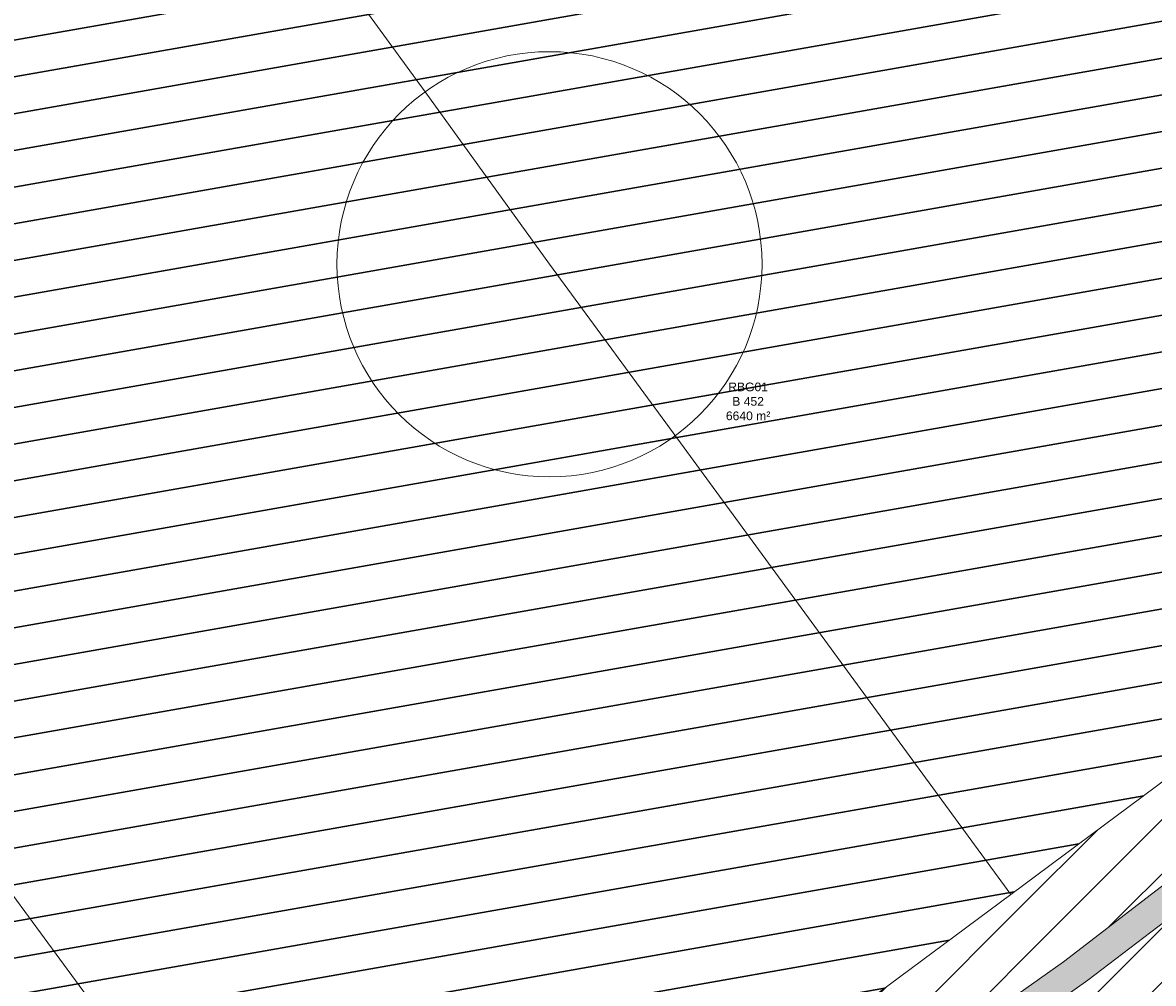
# Model space of a CAD drawing. Header units: metres. Extents: x 102852 to 107197, y 385458 to 392889.
# Tile 22 of 50: x 106811 to 106858, y 392574 to 392614. Entities that reach past the tile are written whole.
import ezdxf

# ---------------------------------------------------------------- set-up
doc = ezdxf.new("R2010")
doc.units = ezdxf.units.M
for name, color, linetype, lineweight in [('0-GRAS OM SPORTVELDEN', 2, 'Continuous', 30), ('0-GRAS SPORTVELDEN', 3, 'Continuous', 30), ('0-VERHARDING', 5, 'Continuous', 30), ('B-WE-KG-GRENS-T18', 10, 'Continuous', 13), ('B-WE-VH-KANTVERHARDING-G', 60, 'Continuous', 13), ('B-WE-VW-MARKERING_LANGS_STREEP_DOORGETROKKEN-G', 7, 'Continuous', 13), ('X-XX-AL-VERWIJZING-S', 7, 'Continuous', 30)]:
    doc.layers.add(name, color=color, linetype=linetype, lineweight=lineweight)
doc.styles.add('NLCS-ISO-T25', font='NLCS-ISO.ttf')
pattern_1 = [(45, (0, 0), (-1.122532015, 1.122532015), [])]

# ---------------------------------------------------------------- blocks, each defined once
blk = doc.blocks.new('kadata_3')
at = {"layer": 'B-WE-KG-GRENS-T18', "insert": (106840.748, 392597.831), "char_height": 0.36, "attachment_point": 5, "style": 'NLCS-ISO-T25'}
blk.add_mtext('\\fArial|b0|i0|c00|p39;RBG01\\PB 452\\P6640 m²', dxfattribs=at)

msp = doc.modelspace()

# ---------------------------------------------------------------- hatches: boundary and pattern name
at = {"layer": '0-GRAS OM SPORTVELDEN', "ltscale": 0.2}
h = msp.add_hatch(dxfattribs=at)
h.set_pattern_fill('ANSI31', color=256, scale=0.1, pattern_type=2)
h.set_pattern_definition(pattern_1)
h.paths.add_polyline_path([(106862.248, 392581.041), (106862.326, 392580.945), (106865.636, 392583.523), (106865.573, 392583.601), (106895.489, 392606.638), (106877.199, 392633.023), (106876.152, 392634.51), (106874.71, 392636.423), (106854.352, 392662.257), (106821.882, 392639.142), (106811.901, 392631.851), (106813.988, 392628.994), (106853.422, 392658.104), (106854.142, 392658.625), (106854.699, 392657.807), (106858.964, 392652.065), (106860.821, 392649.525), (106867.47, 392640.471), (106870.667, 392636.126), (106875.044, 392630.111), (106878.401, 392625.58), (106884.939, 392616.753), (106887.331, 392613.514), (106891.323, 392607.975), (106891.838, 392607.297), (106891.09, 392606.699), (106851.646, 392577.377), (106853.688, 392574.477), (106853.838, 392574.583), (106857.484, 392577.394)])
h = msp.add_hatch(dxfattribs=at)
h.set_pattern_fill('ANSI31', color=256, scale=0.1, pattern_type=2)
h.set_pattern_definition(pattern_1)
h.paths.add_polyline_path([(106849.806, 392571.531), (106849.717, 392571.682), (106851.276, 392572.779), (106853.688, 392574.477), (106851.646, 392577.377), (106812.019, 392547.956), (106811.375, 392547.455), (106810.714, 392548.28), (106804.441, 392556.904), (106797.946, 392565.858), (106794.557, 392570.611), (106790.194, 392576.643), (106787.134, 392580.73), (106780.53, 392589.766), (106778.351, 392592.795), (106774.2, 392598.594), (106773.733, 392599.297), (106774.52, 392599.866), (106813.988, 392628.994), (106811.901, 392631.851), (106807.63, 392628.731), (106803.596, 392625.692), (106797.4, 392621.023), (106769.84, 392599.843), (106788.272, 392573.429), (106789.616, 392571.496), (106790.683, 392570.184), (106810.984, 392544.277), (106845.805, 392568.905), (106845.868, 392568.786), (106846.23, 392569.038)])
h = msp.add_hatch(dxfattribs=at)
h.set_pattern_fill('ANSI31', color=256, scale=0.1, pattern_type=2)
h.set_pattern_definition(pattern_1)
h.paths.add_polyline_path([(106865.958, 392560.052), (106869.627, 392563.132), (106875.765, 392568.788), (106881.301, 392573.86), (106888.227, 392578.981), (106889.052, 392579.769), (106888.784, 392581.191), (106887.554, 392583.279), (106885.403, 392585.411), (106881.691, 392589.56), (106880.712, 392590.881), (106880.486, 392591.728), (106881.265, 392592.439), (106888.788, 392598.009), (106894.83, 392602.682), (106898.98, 392605.866), (106900.484, 392607.118), (106901.657, 392607.873), (106899.026, 392609.273), (106897.151, 392606.396), (106869.095, 392584.792), (106866.66, 392582.907), (106867.262, 392582.105), (106863.228, 392578.98), (106862.583, 392579.802), (106858.324, 392576.475), (106854.848, 392573.824), (106850.626, 392570.802), (106851.169, 392569.909), (106846.922, 392566.951), (106846.328, 392567.754), (106810.746, 392542.603), (106806.867, 392540.514), (106805.259, 392538.939), (106803.549, 392537.653), (106805.589, 392535.946), (106807.28, 392537.802), (106809.411, 392539.399), (106810.591, 392540.216), (106819.728, 392546.555), (106829.126, 392553.423), (106834.933, 392557.55), (106836.321, 392558.62), (106837.241, 392559.165), (106839.644, 392556.665), (106843.495, 392551.702), (106847.521, 392545.737), (106848.767, 392545.241), (106850.554, 392546.099), (106860.44, 392555.101)])
at = {"layer": '0-GRAS SPORTVELDEN'}
h = msp.add_hatch(dxfattribs=at)
h.set_pattern_fill('HATCH', color=256, scale=0.1, style=0, pattern_type=2)
h.set_pattern_definition([(10, (106834.3268, 392630.76), (-0.260472, 1.477212), [])])
h.paths.add_polyline_path([(106804.441, 392556.904), (106810.714, 392548.28), (106812.019, 392547.956), (106851.646, 392577.377), (106891.09, 392606.699), (106891.323, 392607.975), (106887.331, 392613.514), (106884.939, 392616.753), (106878.401, 392625.58), (106875.044, 392630.111), (106870.667, 392636.126), (106867.47, 392640.471), (106860.821, 392649.525), (106858.964, 392652.065), (106854.699, 392657.807), (106853.422, 392658.104), (106813.988, 392628.994), (106774.52, 392599.866), (106774.2, 392598.594), (106778.351, 392592.795), (106780.53, 392589.766), (106787.134, 392580.73), (106790.194, 392576.643), (106794.557, 392570.611), (106797.946, 392565.858)])
at = {"layer": '0-VERHARDING', "true_color": 0x939598}
msp.add_hatch(color=252, dxfattribs=at).paths.add_polyline_path([(106810.746, 392542.603), (106789.327, 392569.967), (106788.619, 392570.856), (106787.899, 392571.816), (106768.951, 392599.204), (106769.191, 392599.388), (106769.84, 392599.843), (106788.272, 392573.429), (106789.616, 392571.496), (106790.683, 392570.184), (106810.984, 392544.277), (106845.805, 392568.905), (106845.868, 392568.786), (106846.23, 392569.038), (106846.23, 392568.969), (106847.096, 392567.736), (106850.466, 392570.107), (106849.589, 392571.358), (106849.806, 392571.531), (106849.717, 392571.682), (106851.276, 392572.779), (106853.838, 392574.583), (106857.484, 392577.394), (106862.248, 392581.041), (106862.338, 392580.931), (106862.355, 392580.944), (106863.269, 392579.709), (106866.528, 392582.203), (106865.605, 392583.432), (106865.67, 392583.482), (106865.573, 392583.601), (106895.489, 392606.638), (106877.199, 392633.023), (106876.152, 392634.51), (106874.71, 392636.423), (106854.352, 392662.257), (106854.597, 392663.978), (106875.812, 392636.976), (106876.686, 392635.854), (106877.718, 392634.355), (106897.151, 392606.396), (106869.095, 392584.792), (106866.66, 392582.907), (106867.262, 392582.105), (106863.228, 392578.98), (106862.583, 392579.802), (106858.324, 392576.475), (106854.848, 392573.824), (106850.626, 392570.802), (106851.169, 392569.909), (106846.922, 392566.951), (106846.328, 392567.754)])

# ---------------------------------------------------------------- linework, layer by layer
at = {"layer": 'B-WE-VH-KANTVERHARDING-G', "flags": 128}
for points in [[(106862.248, 392581.041), (106857.484, 392577.394), (106853.838, 392574.583), (106851.276, 392572.779), (106849.717, 392571.682), (106849.806, 392571.531), (106845.868, 392568.786), (106845.805, 392568.905), (106810.984, 392544.277), (106790.683, 392570.184), (106789.616, 392571.496), (106788.272, 392573.429), (106769.84, 392599.843), (106797.4, 392621.023), (106807.63, 392628.731), (106815.701, 392634.654), (106821.882, 392639.142), (106854.352, 392662.257), (106874.71, 392636.423)], [(106866.66, 392582.907), (106867.262, 392582.105), (106863.228, 392578.98), (106862.583, 392579.802), (106858.324, 392576.475), (106854.848, 392573.824), (106851.922, 392571.749), (106851.922, 392571.749), (106850.626, 392570.802), (106850.626, 392570.802), (106850.626, 392570.802), (106851.169, 392569.909), (106846.922, 392566.951), (106846.328, 392567.754), (106810.746, 392542.603), (106789.327, 392569.967), (106788.619, 392570.856), (106787.899, 392571.816), (106768.951, 392599.204)]]:
    msp.add_lwpolyline(points, dxfattribs=at)
at = {"layer": 'B-WE-VW-MARKERING_LANGS_STREEP_DOORGETROKKEN-G', "flags": 128}
for points in [[(106891.09, 392606.699), (106851.646, 392577.377), (106812.019, 392547.956), (106811.375, 392547.455), (106810.714, 392548.28), (106804.441, 392556.904), (106797.946, 392565.858), (106794.557, 392570.611), (106790.194, 392576.643), (106787.134, 392580.73), (106780.53, 392589.766), (106778.351, 392592.795), (106774.2, 392598.594), (106773.733, 392599.297), (106774.52, 392599.866), (106813.988, 392628.994), (106853.422, 392658.104), (106854.142, 392658.625), (106854.699, 392657.807), (106858.964, 392652.065)], [(106813.988, 392628.994), (106827.354, 392610.667)], [(106827.354, 392610.667), (106832.509, 392603.521), (106837.941, 392596.118)], [(106804.441, 392556.904), (106818.043, 392566.735), (106810.245, 392577.351), (106802.069, 392588.485), (106793.782, 392599.736), (106780.53, 392589.766)], [(106837.942, 392596.122), (106837.941, 392596.118), (106851.646, 392577.377)]]:
    msp.add_lwpolyline(points, dxfattribs=at)
at = {"layer": 'B-WE-VW-MARKERING_LANGS_STREEP_DOORGETROKKEN-G'}
msp.add_circle((106832.509, 392603.521), 8.818, dxfattribs=at)

# ---------------------------------------------------------------- block references
at = {"layer": 'X-XX-AL-VERWIJZING-S', "rotation": 360}
msp.add_blockref('kadata_3', (0, 0), dxfattribs=at)

doc.saveas('drawing.dxf')
